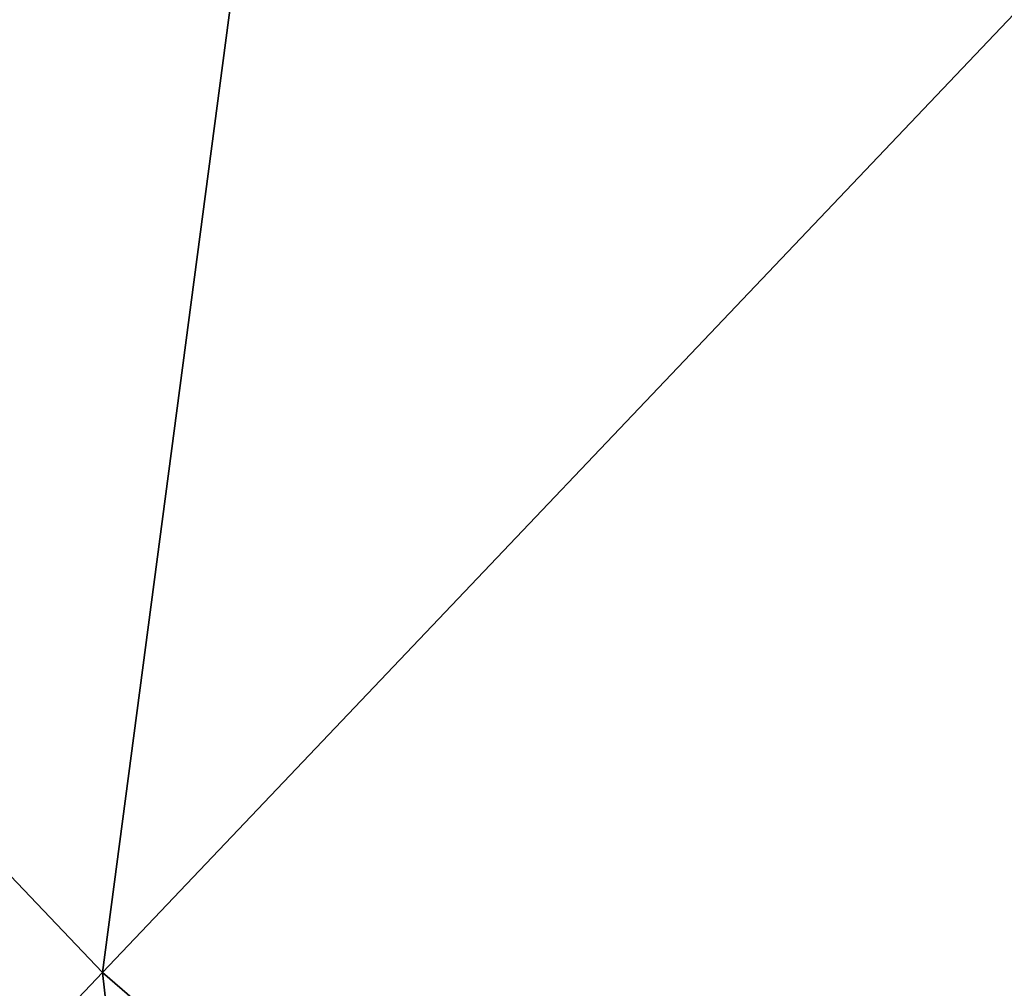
# Model space of a CAD drawing. Header units: millimetres. Extents: x -18 to 146, y -18 to 146.
# Tile 177 of 256: x 34.7492 to 34.7799, y 33.2146 to 33.2449. Entities that reach past the tile are written whole.
import ezdxf

# ---------------------------------------------------------------- set-up
doc = ezdxf.new("R2010")
doc.units = ezdxf.units.MM
doc.header["$LTSCALE"] = 25.4
doc.layers.get('0').update_dxf_attribs({"true_color": 0xff5454})

# ---------------------------------------------------------------- blocks, each defined once
blk = doc.blocks.new('CL-KEA-LED-30W-8770-8771.STL')
at = {"color": 250, "true_color": 0x313131}
mesh = blk.add_polyface(dxfattribs=at)
corners = [(35.539402, 39.172958, 46.077614), (34.751743, 33.215115, 40.642403), (31.758286, 36.364231, 40.642403)]
mesh.append_faces([[corners[k] for k in face] for face in [(0, 1, 2)]], dxfattribs={"color": 250})
mesh = blk.add_polyface(dxfattribs=at)
corners = [(37.98785, 36.619495, 46.077614), (34.751743, 33.215115, 40.642403), (35.539402, 39.172958, 46.077614)]
mesh.append_faces([[corners[k] for k in face] for face in [(0, 1, 2)]], dxfattribs={"color": 250})
mesh = blk.add_polyface(dxfattribs=at)
corners = [(38.048431, 30.384998, 40.642403), (34.751743, 33.215115, 40.642403), (37.98785, 36.619495, 46.077614)]
mesh.append_faces([[corners[k] for k in face] for face in [(0, 1, 2)]], dxfattribs={"color": 250})
mesh = blk.add_polyface(dxfattribs=at)
corners = [(31.758286, 36.364231, 40.642403), (31.821877, 30.132896, 34.852795), (28.53163, 33.594234, 34.852795), (34.751743, 33.215115, 40.642403)]
mesh.append_faces([[corners[k] for k in face] for face in [(0, 1, 2), (1, 0, 3)]], dxfattribs={"vtx0": -1, "color": 250})
mesh = blk.add_polyface(dxfattribs=at)
corners = [(34.751743, 33.215115, 40.642403), (35.445423, 27.022186, 34.852795), (31.821877, 30.132896, 34.852795), (38.048431, 30.384998, 40.642403)]
mesh.append_faces([[corners[k] for k in face] for face in [(0, 1, 2), (1, 0, 3)]], dxfattribs={"vtx0": -1, "color": 250})

msp = doc.modelspace()

# ---------------------------------------------------------------- block references
at = {"color": 0}
msp.add_blockref('CL-KEA-LED-30W-8770-8771.STL', (0, 0), dxfattribs=at)

doc.saveas('drawing.dxf')
